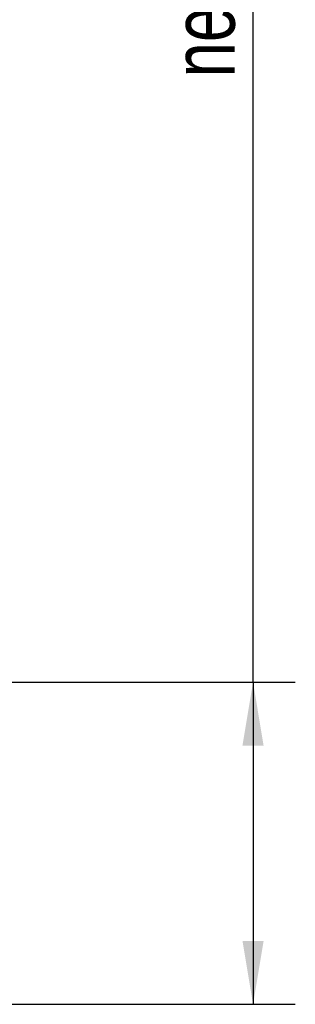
# Model space of a CAD drawing. Header units: millimetres. Extents: x 0 to 420, y 0 to 297.
# Tile 19 of 35: x 206 to 219, y 148 to 195. Entities that reach past the tile are written whole.
import ezdxf

# ---------------------------------------------------------------- set-up
doc = ezdxf.new("R2010")
doc.units = ezdxf.units.MM
doc.layers.add('CARTIGLIO', color=140, linetype='Continuous')
doc.styles.add('SLDTEXTSTYLE3', font='TXT', dxfattribs={"width": 0.75})
doc.dimstyles.new('SLDDIMSTYLE1', dxfattribs={"dimtxt": 3, "dimasz": 3, "dimexe": 0, "dimexo": 0.0625, "dimgap": 0.75, "dimtad": 1, "dimlfac": 20, "dimrnd": 1e-09, "dimzin": 12, "dimdsep": 46, "dimtxsty": 'SLDTEXTSTYLE3', "dimsah": 1, "dimcen": 0.09, "dimadec": 0, "dimazin": 3, "dimtfac": 1, "dimtdec": 3, "dimtofl": 0, "dimtmove": 0, "dimatfit": 3, "dimfxl": 0, "dimfrac": 2, "dimtolj": 1, "dimtzin": 12, "dimarcsym": 0})

# ---------------------------------------------------------------- blocks, each defined once
blk = doc.blocks.new('_D_1')
at = {"layer": 'CARTIGLIO'}
for p, q in [((217.135, 163.569), (217.135, 204.394)), ((203.914, 163.569), (219.135, 163.569)), ((217.135, 163.569), (217.135, 148.329)), ((203.914, 148.329), (219.135, 148.329))]:
    blk.add_line(p, q, dxfattribs=at)
for points in [[(217.135, 163.569), (216.635, 160.569), (217.635, 160.569)], [(217.135, 148.329), (217.635, 151.329), (216.635, 151.329)]]:
    blk.add_solid(points, dxfattribs=at)
at = {"layer": 'CARTIGLIO', "insert": (213.268, 192.173), "char_height": 3, "attachment_point": 1, "rotation": 90, "style": 'SLDTEXTSTYLE3'}
blk.add_mtext('neginf', dxfattribs=at)

msp = doc.modelspace()

# ---------------------------------------------------------------- dimensions: what is measured, and where the dimension line sits
at = {"layer": 'CARTIGLIO'}
dim = msp.add_linear_dim(base=(217.13544, 148.32864), p1=(201.91443, 163.56864), p2=(201.91443, 148.32864), angle=90, text='neginf', dimstyle='SLDDIMSTYLE1', dxfattribs=at)
dim.commit()
dim.dimension.update_dxf_attribs({"geometry": '_D_1', "text_midpoint": (217.13544, 198.28384), "dimtype": 160})

doc.saveas('drawing.dxf')
